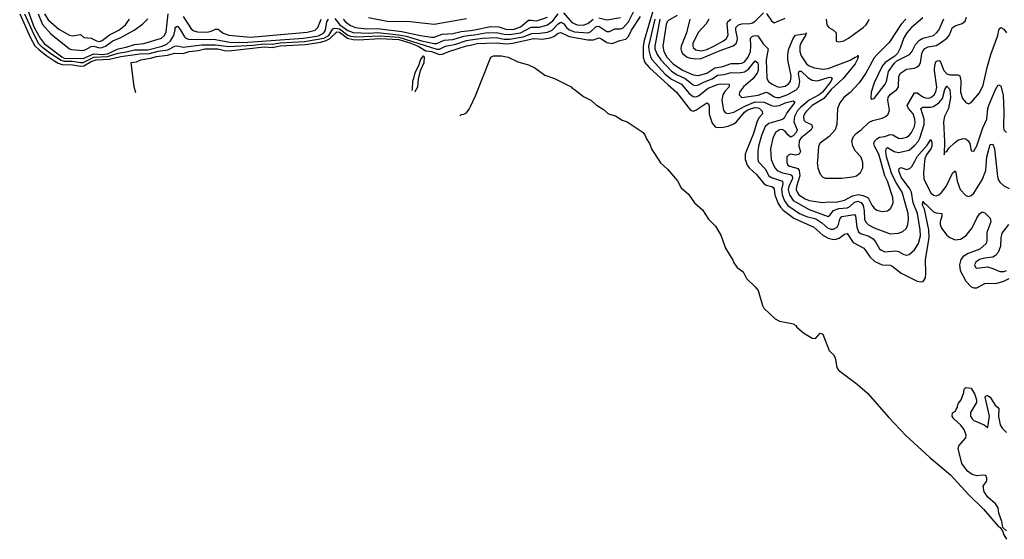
# Model space of a CAD drawing. Header units: inches. Extents: x 1649636 to 1815363, y 506543 to 641975.
# Tile 250 of 256: x 1676660 to 1683955, y 597197 to 601047. Entities that reach past the tile are written whole.
import ezdxf

# ---------------------------------------------------------------- set-up
doc = ezdxf.new("R2010")
doc.units = ezdxf.units.IN
doc.header["$MEASUREMENT"] = 0
for name, color, linetype in [('B6589', 7, 'Continuous'), ('B6670', 7, 'Continuous'), ('B6680', 7, 'Continuous')]:
    doc.layers.add(name, color=color, linetype=linetype)

msp = doc.modelspace()

# ---------------------------------------------------------------- linework, layer by layer
at = {"layer": 'B6589', "color": 5}
for points, elevation in [([(1681399.2, 600000), (1681407.5, 599987.5), (1681459.3, 599939.3), (1681532.6, 599852.6), (1681560.7, 599800.7), (1681614.3, 599754.3), (1681658.7, 599690), (1681718, 599638), (1681762.4, 599570), (1681816.1, 599516.1), (1681853.7, 599450), (1681890, 599353.4), (1681944.1, 599264.1), (1681950, 599246), (1681976, 599210), (1682019.8, 599179.8), (1682044.7, 599130), (1682110, 599066.8), (1682130, 599041), (1682162, 598930), (1682174, 598910), (1682258, 598830), (1682290, 598814), (1682394, 598794), (1682394, 598790), (1682410, 598782), (1682418, 598770), (1682467.1, 598727.1), (1682530, 598686.8), (1682555.1, 598684.9), (1682590, 598724.7), (1682610, 598716), (1682656.3, 598596.3), (1682690, 598562.8), (1682702.8, 598542.8), (1682714.6, 598470), (1682725.7, 598450), (1682865.7, 598345.7), (1682940.7, 598280.7), (1683099.2, 598099.2), (1683225.8, 597965.8), (1683402.8, 597802.8), (1683555.9, 597675.9), (1683690, 597530.2), (1683801.4, 597421.4), (1683910, 597294), (1683924.4, 597284.4), (1683941, 597261), (1683950, 597231.3), (1683970, 597197.3)], 280), ([(1682038.7, 600000), (1682049.7, 599970), (1682064.9, 599950), (1682118.8, 599898.8), (1682170, 599835.3), (1682190, 599821.7), (1682231.2, 599811.2), (1682242.7, 599802.7), (1682250.1, 599790.1), (1682253.9, 599750), (1682276.9, 599690), (1682297.1, 599657.1), (1682316.9, 599636.9), (1682396.4, 599576.4), (1682543, 599510), (1682610.9, 599450.9), (1682650, 599429.1), (1682690, 599418.6), (1682710, 599419.9), (1682731.8, 599428.2), (1682770, 599457.6), (1682790, 599463.9), (1682835, 599395), (1682913.1, 599353.1), (1682930, 599335.4), (1682958.4, 599290), (1682995.5, 599255.5), (1683050, 599231.6), (1683110, 599227.4), (1683122.4, 599222.4), (1683190, 599168.1), (1683310, 599109.2), (1683335.2, 599104.8), (1683352.8, 599107.2), (1683370, 599134.8), (1683373.9, 599170), (1683370.9, 599270), (1683399.1, 599430), (1683395.9, 599490), (1683362.4, 599642.4), (1683348.3, 599671.7), (1683350, 599699.5), (1683362.5, 599682.5), (1683370, 599681.6), (1683430, 599624.6), (1683450, 599616.2), (1683491.1, 599611.1), (1683491.9, 599591.9), (1683480.5, 599550), (1683480.7, 599530), (1683490, 599502.7), (1683530, 599449.4), (1683550, 599432.6), (1683590, 599416.3), (1683630, 599422), (1683671.5, 599448.5), (1683715.8, 599504.2), (1683750, 599577.6), (1683770, 599608.7), (1683790, 599623.7), (1683810, 599617), (1683850, 599576.4), (1683855.8, 599550), (1683824.7, 599470), (1683825.7, 599410), (1683820.5, 599390), (1683773.7, 599346.3), (1683686, 599314), (1683650, 599292.4), (1683633.3, 599270), (1683621.9, 599230), (1683627.7, 599187.7), (1683670, 599109.5), (1683710, 599068.4), (1683730, 599059.3), (1683750, 599059.3), (1683810, 599091.9), (1683830, 599095.7), (1683892, 599092), (1683950, 599110.8), (1683990, 599130.1)], 320), ([(1682131.9, 600000), (1682134.1, 599994.1), (1682182.8, 599942.8), (1682210.1, 599890.1), (1682230, 599878.2), (1682310.6, 599850), (1682315.1, 599830), (1682305.2, 599790), (1682308.8, 599750), (1682325.5, 599705.5), (1682352, 599670), (1682437.5, 599610), (1682490, 599587.9), (1682550, 599573.8), (1682565.8, 599565.8), (1682602.2, 599542.2), (1682644.4, 599504.4), (1682670, 599494.2), (1682690, 599494.2), (1682715.8, 599510), (1682727.2, 599530), (1682736, 599570), (1682750, 599588.9), (1682844.6, 599604.6), (1682853.4, 599593.4), (1682861.4, 599510), (1682875.3, 599475.3), (1682890, 599462.4), (1682950, 599443.6), (1682982.4, 599422.4), (1683001.2, 599401.2), (1683030, 599350.2), (1683040.8, 599340.8), (1683070, 599328), (1683150, 599335), (1683171.5, 599330), (1683210, 599306.7), (1683230, 599303.2), (1683250, 599308.5), (1683290, 599341.1), (1683319.9, 599390), (1683333.4, 599446.6), (1683331.6, 599490), (1683312.2, 599610), (1683279.8, 599690), (1683266.4, 599770), (1683254.2, 599794.2), (1683190, 599880.2), (1683173.5, 599926.5), (1683175.2, 599944.8), (1683190, 599952.6), (1683230, 599936.1), (1683256, 599944), (1683270, 599959.4), (1683291.8, 600000)], 340), ([(1682231.8, 600000), (1682253.4, 599950), (1682270.8, 599930), (1682311.3, 599911.3), (1682370, 599900.5), (1682383.3, 599890), (1682384.8, 599870), (1682357.7, 599810), (1682354.6, 599790), (1682362.5, 599750), (1682390, 599708.6), (1682510, 599639.5), (1682650, 599589.6), (1682662.1, 599597.9), (1682690, 599634.4), (1682730, 599648.7), (1682790, 599653), (1682810, 599661.7), (1682844.9, 599695.1), (1682870, 599702.5), (1682893, 599693), (1682908.2, 599670), (1682916.7, 599630), (1682917.8, 599570), (1682927.7, 599547.7), (1682948.3, 599528.3), (1682990, 599504.6), (1683110, 599459.3), (1683170, 599465.4), (1683202, 599478), (1683230, 599503.1), (1683241.2, 599530), (1683245.4, 599570), (1683241.3, 599610), (1683198.7, 599770), (1683147.7, 599847.7), (1683119.8, 599910), (1683092, 600000)], 360), ([(1682343.3, 600000), (1682342.9, 599990), (1682351.6, 599970), (1682362.4, 599962.4), (1682410.3, 599950.3), (1682423.8, 599943.8), (1682435.8, 599930), (1682438.8, 599890), (1682414.4, 599810), (1682413.4, 599790), (1682419, 599770), (1682431.9, 599750), (1682478.5, 599718.5), (1682510, 599706.2), (1682607.9, 599692.1), (1682650, 599698.7), (1682710, 599694.2), (1682770.4, 599709.6), (1682830, 599742.8), (1682872.8, 599752.8), (1682910, 599744.1), (1682946.3, 599726.3), (1682973.8, 599673.8), (1682990, 599651.2), (1683010, 599636.5), (1683050, 599625), (1683089, 599631), (1683112.4, 599647.6), (1683124.4, 599670), (1683130.5, 599690), (1683129.9, 599730), (1683089.2, 599850), (1683070.6, 599890.6), (1683038.9, 600000)], 380), ([(1682569.5, 600000), (1682568.8, 599990), (1682574.4, 599950), (1682590, 599901.3), (1682610, 599880.2), (1682630, 599872.3), (1682750, 599873), (1682830, 599882.1), (1682859.7, 599890), (1682890, 599914.9), (1682905.8, 599950), (1682907.8, 599990), (1682903.9, 600000)], 420), ([(1683363.4, 600000), (1683356, 599910), (1683358.5, 599870), (1683365, 599850), (1683410, 599763.2), (1683430, 599747.2), (1683450, 599742.7), (1683470, 599750.1), (1683490, 599765.6), (1683523.1, 599810), (1683570, 599910.2), (1683590, 599926), (1683595.8, 599915.8), (1683606.2, 599850), (1683628.9, 599788.9), (1683670, 599745.5), (1683690, 599738), (1683710, 599743.5), (1683730, 599760.6), (1683790, 599860.2), (1683817.8, 599930), (1683822.9, 600000)], 340), ([(1683891.9, 600000), (1683905.2, 599885.2), (1683910, 599863.7), (1683922.4, 599842.4), (1683950, 599815.8), (1683990, 599796.3)], 340), ([(1683986.2, 599530), (1683935.8, 599464.2), (1683927.9, 599430), (1683927.2, 599370), (1683910, 599323.1), (1683890, 599299.3), (1683870, 599286.4), (1683810, 599280.7), (1683770, 599269.8), (1683742.8, 599250), (1683732.9, 599230), (1683741.3, 599210), (1683750, 599204.9), (1683830, 599215.8), (1683870, 599204.7), (1683922.1, 599182.1), (1683950, 599180.8), (1683970, 599187.8)], 340), ([(1683970, 597261.2), (1683944, 597284), (1683937.6, 597330), (1683915.1, 597390), (1683909.5, 597430), (1683890, 597460.9), (1683833.2, 597510), (1683806.6, 597550), (1683797.2, 597590), (1683825.2, 597630), (1683826, 597650), (1683817.2, 597670), (1683792.6, 597672.6), (1683750, 597667.3), (1683717, 597677), (1683683.1, 597703.1), (1683639.5, 597759.5), (1683613.2, 597870), (1683619, 597890), (1683669.2, 597950), (1683672.3, 597970), (1683658.4, 598010), (1683630, 598044.5), (1683581.2, 598090), (1683569.3, 598110), (1683570, 598134), (1683593.6, 598146.4), (1683598, 598162), (1683607.3, 598172.7), (1683607.3, 598187.3), (1683614.6, 598205.4), (1683635.3, 598230), (1683654.6, 598285.4), (1683658, 598310), (1683670, 598322), (1683710, 598318), (1683736.3, 598270), (1683748.2, 598230), (1683748.1, 598211.9), (1683703.8, 598136.2), (1683703.7, 598110), (1683716.4, 598090), (1683730, 598078.7), (1683804.4, 598044.4), (1683830, 598026), (1683832.9, 598027.1), (1683846, 598110), (1683814, 598250), (1683820.2, 598259.8), (1683830, 598262.8), (1683850, 598250.6), (1683886, 598190), (1683913, 598170), (1683912, 598108), (1683925, 598045), (1683940, 598020), (1683970, 597988.9)], 280)]:
    msp.add_lwpolyline(points, dxfattribs=dict(at, elevation=elevation))
at = {"layer": 'B6670', "color": 5}
for points, elevation in [([(1676722.3, 601110), (1676767.2, 600990), (1676810.7, 600910), (1676840.9, 600870), (1676971.2, 600771.2), (1676990, 600763), (1677130, 600758.7), (1677210, 600793.3), (1677270, 600790), (1677310, 600795), (1677390, 600829.9), (1677450, 600842.6), (1677510, 600862.1), (1677579.2, 600870), (1677710.5, 600910), (1677731.6, 600930), (1677744.1, 600955.9), (1677761, 601090)], 380), ([(1676659.9, 601090), (1676738.2, 600918.2), (1676772.9, 600852.9), (1676803.1, 600823.1), (1676859.8, 600779.8), (1676920.4, 600740.4), (1676945.7, 600725.7), (1676975.8, 600715.8), (1677050, 600712), (1677110, 600701.5), (1677135.1, 600704.9), (1677190, 600737.1), (1677227.2, 600750), (1677324.6, 600755.4), (1677410, 600775), (1677550, 600793.8), (1677622.8, 600797.2), (1677686.5, 600813.5), (1677756.4, 600823.6), (1677810, 600849.8), (1677830, 600852.8), (1677870, 600842.4), (1678010, 600860.8), (1678110, 600861.5), (1678210, 600847.1), (1678390, 600858.4), (1678470, 600868.6), (1678530, 600865.8), (1678590, 600875.8), (1678770, 600884.2), (1678913.1, 600910), (1678951, 600930), (1678981.1, 600978.9), (1678995.2, 600984.8), (1679030, 600978.2), (1679090, 600932.4), (1679110, 600925.1), (1679150, 600920.6), (1679330, 600927.6), (1679470, 600917.3), (1679751.3, 600828.7), (1679770, 600829.6), (1679815, 600850), (1679890, 600865.7), (1679970, 600892.2), (1680000, 600896.9)], 340), ([(1676696, 601090), (1676761, 600941), (1676799.9, 600870), (1676819.2, 600850), (1676882.4, 600802.4), (1676966.6, 600746.6), (1676990, 600739.3), (1677050, 600739.7), (1677110, 600729.1), (1677130, 600730.3), (1677210, 600769.9), (1677310, 600775), (1677390, 600799.1), (1677450, 600808), (1677510, 600823.4), (1677610, 600823.4), (1677714.6, 600850), (1677750, 600865.1), (1677777.4, 600890), (1677802.7, 600930), (1677812.9, 600972.9), (1677812.1, 600987.9), (1677822.7, 600997.3), (1677830, 600997.8), (1677850, 600975.1), (1677880.7, 600920.7), (1677890.7, 600910.7), (1677910, 600903.6), (1678110, 600900.3), (1678230, 600878.7), (1678350, 600879.6), (1678763, 600910), (1678872.5, 600927.5), (1678913, 600950), (1678924.9, 600970), (1678934.3, 601030), (1678949, 601051)], 360), ([(1676796.8, 601090), (1676830, 601010.9), (1676890, 600942.3), (1677029.6, 600830), (1677045, 600825), (1677130, 600818.8), (1677150, 600825.3), (1677190, 600849.5), (1677210, 600849.9), (1677250, 600839), (1677270, 600840.1), (1677295.6, 600850), (1677350, 600890), (1677410, 600914), (1677509.2, 600970), (1677570, 601012.5), (1677610, 601053.4)], 420), ([(1676842.8, 601090), (1676870, 601046.4), (1676950, 600977.3), (1677030, 600931.4), (1677052, 600928), (1677110, 600936.3), (1677134.6, 600914.6), (1677190, 600909.1), (1677230, 600890.5), (1677250, 600886.2), (1677270, 600892.5), (1677326, 600934), (1677395.4, 600970), (1677443.2, 601010), (1677472.4, 601050)], 440), ([(1677870.8, 601070), (1677930, 600979.8), (1677950, 600964.4), (1677976.2, 600956.2), (1678050, 600954.8), (1678078.4, 600961.6), (1678110, 600977.5), (1678130, 600977.9), (1678167.6, 600947.6), (1678210, 600931.8), (1678370, 600917), (1678790, 600953.9), (1678849.9, 600970), (1678870, 600988.2), (1678892.4, 601050)], 380), ([(1678994.5, 601054.5), (1679030.7, 601010), (1679090, 600967.7), (1679130, 600951.1), (1679250, 600945.9), (1679310, 600951.5), (1679470, 600935), (1679523.6, 600923.6), (1679635.9, 600890), (1679730.2, 600869.8), (1679750, 600871.5), (1679805, 600895), (1679870, 600901.1), (1679950, 600925.9), (1680000, 600931.3)], 360), ([(1679057.1, 601050), (1679073.2, 601030), (1679110, 601004.4), (1679148.4, 600988.4), (1679230, 600979.9), (1679310, 600982.1), (1679490, 600960), (1679630, 600929.6), (1679710, 600917.1), (1679730, 600917.1), (1679790, 600938.5), (1679870, 600943.5), (1679930, 600959.2), (1680000, 600967.5)], 380), ([(1679244.2, 601064.2), (1679383.1, 601036.9), (1679447.5, 601032.5), (1679530, 601035), (1679730, 601014.1), (1679970, 601054.7)], 420), ([(1677519.7, 600506.1), (1677509.1, 600549.1), (1677485.2, 600730), (1677524.8, 600735.2), (1677557.4, 600750), (1677630, 600761.6), (1677674.6, 600774.6), (1677755.1, 600784.9), (1677810, 600798.8), (1677870, 600796.7), (1677915.8, 600810), (1677982.1, 600817.9), (1678032, 600830), (1678128.2, 600830), (1678178.4, 600818.4), (1678210, 600816.8), (1678470, 600844.8), (1678530, 600841.7), (1678590, 600854), (1678777.4, 600862.6), (1678890, 600880.9), (1678930, 600892.7), (1678955.5, 600904.5), (1679010, 600956), (1679030, 600954), (1679089.4, 600909.4), (1679130, 600900), (1679170, 600898.5), (1679330, 600908.5), (1679470, 600900.1), (1679550, 600876.2), (1679611.8, 600851.8), (1679670, 600816.4), (1679710, 600810.2), (1679770, 600788.9), (1679790, 600790.5), (1679846.6, 600813.4), (1679970, 600852.6), (1680000, 600858.9)], 320), ([(1679650, 600779.9), (1679630, 600753.1), (1679614.6, 600705.4), (1679586.6, 600653.4), (1679578.1, 600610), (1679569.5, 600590), (1679568, 600532), (1679564.9, 600522.5)], 320), ([(1679588.4, 600513.3), (1679590, 600514.7), (1679610.1, 600549.9), (1679614.3, 600605.7), (1679628.5, 600671.5), (1679655.4, 600730), (1679659.2, 600770), (1679650, 600779.9)], 320), ([(1679921.3, 600335.3), (1679930, 600344), (1679950, 600346.8), (1679970, 600357.3), (1679990, 600382.8), (1680000, 600404.4)], 280)]:
    msp.add_lwpolyline(points, dxfattribs=dict(at, elevation=elevation))
at = {"layer": 'B6680', "color": 5}
for points, elevation in [([(1680000, 600896.9), (1680090, 600910.9), (1680190, 600914.2), (1680250, 600903.1), (1680290, 600902.1), (1680390, 600920.8), (1680454.3, 600945.7), (1680513.6, 600946.4), (1680570, 600953.6), (1680604.5, 600970), (1680650, 601015.3), (1680670, 601028.4), (1680690, 601019.4), (1680709.9, 600989.9), (1680730, 600970.7), (1680770, 600957.9), (1680870, 600950.1), (1680890, 600955.8), (1680930, 600997.5), (1680950, 600998.6), (1681010, 600959.3), (1681030, 600959.2), (1681070, 600979.7), (1681110, 600979), (1681130, 600986.1), (1681170.2, 601030), (1681211, 601109)], 340), ([(1680690, 601097.8), (1680750, 601025.7), (1680790, 601008.5), (1680834.2, 601005.8), (1680870, 601019.3), (1680909.1, 601050.9)], 360), ([(1681350.3, 601110), (1681287, 600893), (1681278.7, 600850), (1681278.1, 600770), (1681292.4, 600730), (1681326.8, 600690), (1681463.2, 600563.2), (1681527.3, 600510), (1681630, 600376), (1681650, 600369.6), (1681670, 600377.1), (1681750, 600431.5), (1681762.7, 600422.7), (1681767.2, 600407.2), (1681769.1, 600350), (1681777, 600316.9), (1681790, 600279.6), (1681812.8, 600252.8), (1681830, 600247.2), (1681870.8, 600250.8), (1681910, 600258.4), (1681950, 600274.7), (1681970, 600290.1), (1682030, 600361.5), (1682050, 600376.6), (1682081.3, 600390), (1682110, 600396.2), (1682130, 600394.9), (1682141.7, 600390), (1682161.5, 600370), (1682163, 600350), (1682138.1, 600321.9), (1682123.7, 600296.3), (1682095.7, 600204.3), (1682042, 600070), (1682036, 600050), (1682035, 600010), (1682038.7, 600000)], 320), ([(1681624.8, 601050), (1681599.3, 600950), (1681560.1, 600850), (1681557.4, 600830), (1681562.4, 600810), (1681573.4, 600793.4), (1681605, 600770), (1681630, 600761.7), (1681670, 600755.9), (1681710, 600758.2), (1681850, 600817.8), (1681947, 600853), (1681967.2, 600870), (1681975.6, 600890), (1681976.9, 600910), (1681965.4, 600970), (1681966, 600990), (1681984.3, 601010), (1682010, 601015.6), (1682070, 601018.6), (1682090, 601024.3), (1682110, 601036.8), (1682170, 601097.7)], 420), ([(1682193.8, 601093.8), (1682230, 601039.4), (1682250, 601024.3), (1682330, 601059)], 420), ([(1680000, 600931.3), (1680030, 600934.5), (1680109.8, 600949.8), (1680190, 600952.7), (1680250, 600939.3), (1680290, 600936.1), (1680370, 600949.4), (1680450, 600990.3), (1680510, 600991), (1680570, 601008.6), (1680610, 601037.3), (1680650, 601089.2)], 360), ([(1680000, 600858.9), (1680049.3, 600869.3), (1680190, 600875.5), (1680270, 600868.5), (1680310, 600871.8), (1680470, 600906.7), (1680530, 600903.5), (1680590, 600911.8), (1680617.8, 600922.2), (1680650, 600946.7), (1680670, 600951.1), (1680730, 600922.4), (1680870, 600898.3), (1680910, 600897.8), (1680950, 600911.6), (1680970, 600904.1), (1681010, 600877.1), (1681050, 600870.1), (1681106.7, 600893.3), (1681150, 600903.5), (1681170, 600922.2), (1681192.4, 600970), (1681260.3, 601070)], 320), ([(1680000, 600967.5), (1680029, 600971), (1680150, 600996), (1680210, 600993), (1680270, 600973.9), (1680323.7, 600976.3), (1680370, 600993.1), (1680430, 601042.7), (1680450, 601044.4), (1680490, 601038.3), (1680570, 601064.8)], 380), ([(1680950, 601061), (1681010, 601044.8), (1681110, 601063.9)], 360), ([(1681364.8, 601050), (1681319.8, 600850), (1681320.5, 600820.5), (1681332.5, 600772.5), (1681345.4, 600750), (1681443.3, 600643.3), (1681490, 600607.1), (1681562.4, 600570), (1681619.1, 600499.1), (1681650, 600477.5), (1681670, 600475.7), (1681690, 600482.4), (1681761.5, 600538.5), (1681830, 600566.5), (1681850, 600571.6), (1681916, 600570), (1681916.8, 600550), (1681884.6, 600515.4), (1681868.2, 600490), (1681860.8, 600450), (1681875, 600375), (1681890, 600357.6), (1681910, 600350.7), (1681950, 600360.9), (1682032.7, 600407.3), (1682110, 600437.6), (1682176.2, 600436.2), (1682230, 600410.5), (1682250, 600406.5), (1682290, 600412.1), (1682330.1, 600430.1), (1682390, 600446.5), (1682399.3, 600439.3), (1682400.6, 600430), (1682343.6, 600356.4), (1682323.7, 600316.3), (1682312.2, 600307.8), (1682210, 600278.9), (1682184.1, 600255.9), (1682155.7, 600190), (1682133.8, 600110), (1682128.8, 600070), (1682128.1, 600010), (1682131.9, 600000)], 340), ([(1681402.6, 601050), (1681364.6, 600850), (1681365, 600830), (1681381.7, 600790), (1681409.1, 600750), (1681490, 600666.3), (1681530, 600639.4), (1681591.4, 600611.4), (1681650, 600564), (1681670, 600559.7), (1681690, 600563.4), (1681732.9, 600587.1), (1681790, 600609.2), (1681830, 600636.5), (1681878.6, 600641.4), (1681930, 600655.6), (1681990, 600652.8), (1682030, 600660.7), (1682059.9, 600680.1), (1682110, 600741), (1682128.2, 600728.3), (1682132.1, 600712.1), (1682130.4, 600670), (1682123.2, 600650), (1682092, 600608), (1682023.1, 600550), (1681991.8, 600510), (1681989.4, 600489.4), (1682011.1, 600471.1), (1682131.5, 600488.5), (1682190, 600509.3), (1682210, 600502.7), (1682250, 600476.1), (1682270, 600469.4), (1682290, 600471.1), (1682350, 600491.6), (1682413.3, 600526.7), (1682432.7, 600550), (1682440.9, 600590), (1682430.8, 600649.2), (1682434.2, 600665.8), (1682450, 600664.8), (1682499, 600619), (1682530, 600597.8), (1682570, 600595), (1682650, 600618.9), (1682670, 600622.3), (1682677.3, 600617.3), (1682679.5, 600610), (1682670.1, 600590), (1682607.2, 600510), (1682583.6, 600490), (1682510, 600449.7), (1682443.6, 600396.4), (1682420.3, 600370), (1682400.4, 600330), (1682395.4, 600290), (1682420.8, 600230), (1682411.5, 600210), (1682390, 600187.5), (1682370, 600177), (1682350, 600193.6), (1682330, 600220.4), (1682310, 600232.4), (1682290, 600231.7), (1682258.7, 600210), (1682240.4, 600170), (1682222.9, 600090), (1682227.5, 600010), (1682231.8, 600000)], 360), ([(1681530, 601077.8), (1681470, 601043.4), (1681455.7, 601030), (1681448.5, 601011.5), (1681424.3, 600850), (1681431.6, 600810), (1681454.1, 600770), (1681500.8, 600720.8), (1681570, 600674), (1681650, 600638.3), (1681690, 600634.3), (1681750, 600651), (1681810, 600691.2), (1681870, 600699.7), (1681930, 600722.7), (1681990, 600721.9), (1682010, 600725.2), (1682030, 600735.6), (1682057.5, 600770), (1682073.5, 600810), (1682077.2, 600850), (1682074.8, 600910), (1682090, 600924), (1682110, 600930.1), (1682127.7, 600927.7), (1682167.3, 600867.3), (1682206.1, 600830), (1682190.1, 600750), (1682195.9, 600610), (1682208.4, 600590), (1682234.6, 600570), (1682270, 600551.4), (1682290, 600547.2), (1682330, 600553.8), (1682354.5, 600570), (1682370.3, 600590), (1682376, 600630), (1682350.9, 600750), (1682349.7, 600790), (1682359.2, 600830), (1682390, 600908), (1682407.8, 600932.2), (1682470, 600943.2), (1682479.2, 600940.8), (1682490.3, 600950), (1682481.3, 600938.7), (1682485.2, 600930), (1682476.6, 600923.4), (1682446.4, 600873.6), (1682440.2, 600850), (1682439.4, 600810), (1682450, 600780.1), (1682490, 600720.6), (1682510, 600705.3), (1682549, 600689), (1682610, 600679.5), (1682650, 600685.4), (1682813.3, 600746.7), (1682850, 600770.1), (1682866.3, 600773.7), (1682870, 600783), (1682873.2, 600773.2), (1682870, 600758.4), (1682850, 600719), (1682760.9, 600610), (1682672.2, 600530), (1682617.2, 600462.8), (1682530, 600410.2), (1682488.5, 600370), (1682474.4, 600350), (1682466.5, 600330), (1682470, 600302.2), (1682480.6, 600290), (1682526.2, 600270), (1682534.6, 600250), (1682524.2, 600230), (1682448.6, 600171.4), (1682434.4, 600150), (1682432.8, 600110), (1682445.2, 600070), (1682435.7, 600050), (1682410, 600044.3), (1682370, 600049.9), (1682355.8, 600044.2), (1682344.6, 600030), (1682343.3, 600000)], 380), ([(1681765.2, 601050), (1681745, 601015), (1681686.9, 600953.1), (1681647.4, 600870), (1681646, 600850), (1681650, 600840.8), (1681670, 600823), (1681710, 600816.9), (1681750, 600826.2), (1681802.2, 600850), (1681874.5, 600890), (1681894.4, 600905.6), (1681907.9, 600932.1), (1681902.5, 601017.5), (1681907.4, 601032.6), (1681928.3, 601051.7)], 440), ([(1683225.8, 601050), (1683190, 601013.1), (1683102.7, 600877.3), (1683012.1, 600790), (1682990, 600763.2), (1682929.4, 600650.6), (1682880.2, 600579.8), (1682813.1, 600506.9), (1682765.3, 600470), (1682735.7, 600430), (1682719.2, 600390), (1682713.4, 600270), (1682702.8, 600230), (1682658.1, 600181.9), (1682590, 600133.1), (1682577, 600110), (1682569.5, 600000)], 420), ([(1682635.7, 601050), (1682638.7, 601010), (1682653.7, 600990), (1682689.7, 600969.7), (1682709.4, 600950), (1682708, 600888), (1682730, 600882.3), (1682765.6, 600890), (1682801.1, 600910), (1682908.5, 600990), (1682931, 601010), (1682947.1, 601032.9), (1682953.1, 601050)], 420), ([(1682903.9, 600000), (1682892, 600030), (1682853.1, 600073.1), (1682832.5, 600110), (1682826.2, 600150), (1682837.9, 600182.1), (1682856.7, 600203.3), (1682893.2, 600230), (1682952.7, 600287.3), (1682980, 600300), (1683050, 600317.1), (1683075.4, 600330), (1683093.5, 600346.5), (1683103.3, 600376.7), (1683091.1, 600450), (1683094.9, 600470), (1683110, 600492.7), (1683158.3, 600530), (1683169.9, 600550), (1683172.1, 600627.9), (1683185.7, 600650), (1683230, 600679.6), (1683290, 600688.3), (1683310, 600696.6), (1683324, 600710), (1683333, 600727), (1683343.8, 600796.2), (1683350, 600813.4), (1683365.9, 600834.1), (1683390, 600844.7), (1683450, 600856.6), (1683490, 600879.6), (1683528.6, 600910), (1683545.5, 600930), (1683571.4, 600988.6), (1683590, 601002), (1683641.6, 601018.4), (1683664.6, 601035.4), (1683674.3, 601065.7)], 420), ([(1683350, 601061.7), (1683267.2, 600990), (1683232.8, 600950), (1683210, 600913.7), (1683184, 600836), (1683162.8, 600797.2), (1683143.7, 600776.3), (1683072, 600730), (1683050, 600702), (1682990, 600579.6), (1682968.8, 600508.8), (1682965.7, 600465.7), (1682970, 600458.8), (1682990, 600462), (1683072.1, 600570), (1683082, 600590), (1683096.6, 600663.4), (1683137.7, 600722.3), (1683158.9, 600741.1), (1683252, 600788), (1683270, 600808.9), (1683296.9, 600863.1), (1683325.3, 600894.7), (1683351.1, 600908.9), (1683430, 600929.4), (1683453.5, 600950), (1683470, 600970.3), (1683506.1, 601053.9)], 440), ([(1683038.9, 600000), (1683024.4, 600050), (1682992.1, 600110), (1682987.7, 600130), (1682996.3, 600150), (1683010, 600165.2), (1683030, 600175.5), (1683070, 600180.8), (1683110, 600197.5), (1683130, 600193.2), (1683170, 600168), (1683190, 600167.8), (1683230, 600177.7), (1683250, 600189.5), (1683268.1, 600210), (1683290, 600255.3), (1683294.5, 600285.5), (1683292.7, 600310), (1683280.3, 600350), (1683245.1, 600390), (1683234.5, 600410), (1683290, 600504.6), (1683310, 600505.1), (1683350, 600475.6), (1683370, 600467.1), (1683390, 600465.3), (1683410, 600470.1), (1683435.9, 600490), (1683448.5, 600511.5), (1683453.7, 600546.3), (1683437.2, 600670), (1683439.5, 600710), (1683450, 600739.4), (1683470, 600745.2), (1683478.9, 600738.9), (1683507.5, 600670), (1683530, 600646.6), (1683550, 600638.6), (1683610, 600639.1), (1683625.6, 600630), (1683633.4, 600593.4), (1683630.1, 600510), (1683644.2, 600464.2), (1683670, 600432.2), (1683690, 600424.4), (1683710, 600434), (1683770, 600505.5), (1683799.3, 600560.7), (1683827.8, 600692.2), (1683855.2, 600790), (1683906, 600930), (1683913.3, 600970), (1683918.5, 600981.5), (1683930, 600990.2), (1683950, 600977.5), (1683970, 600948.8)], 380), ([(1680000, 600404.4), (1680036.6, 600483.4), (1680149.7, 600770), (1680170, 600778.5), (1680190, 600780.2), (1680230, 600779.2), (1680279.1, 600770), (1680350, 600735.5), (1680430, 600711.7), (1680477.1, 600690), (1680550, 600637.1), (1680621, 600610), (1680744.7, 600550), (1680755.9, 600535.9), (1680770.8, 600530), (1680837.3, 600477.3), (1680890.8, 600450), (1680934, 600414), (1680990, 600379.1), (1681015.3, 600355.3), (1681030, 600346.8), (1681074.6, 600334.6), (1681123.4, 600303.4), (1681161, 600290), (1681279.5, 600210), (1681294.9, 600190), (1681303.9, 600163.9), (1681325.7, 600130), (1681344, 600084), (1681399.2, 600000)], 280), ([(1683092, 600000), (1683082.7, 600030), (1683077.3, 600070), (1683079.4, 600090), (1683090, 600101), (1683138.5, 600070), (1683170, 600063.1), (1683250, 600080.8), (1683290, 600115.2), (1683315.3, 600144.7), (1683329.9, 600170), (1683362.2, 600270), (1683360.1, 600310), (1683336.2, 600390), (1683350, 600399.1), (1683410, 600398.8), (1683430, 600404), (1683470.2, 600429.8), (1683496.3, 600463.7), (1683514.6, 600530), (1683530, 600553.5), (1683550.8, 600530.8), (1683555.3, 600470), (1683541, 600390), (1683512.1, 600330), (1683503, 600290), (1683512.2, 600147.8), (1683508.4, 600048.4), (1683510, 600044.7), (1683513.6, 600066.4), (1683530, 600070.7), (1683544.7, 600095.3), (1683584.9, 600135.1), (1683610, 600153.4), (1683650, 600167.6), (1683670, 600164.7), (1683687.6, 600150), (1683698.5, 600130), (1683710, 600076), (1683730, 600073.4), (1683750, 600113), (1683794.9, 600245.1), (1683824.5, 600310), (1683833.9, 600390), (1683841.6, 600418.4), (1683890, 600530.3), (1683910, 600563.1), (1683930, 600558), (1683945.9, 600485.9), (1683950.5, 600370), (1683948.5, 600250), (1683952.1, 600232.1), (1683970.1, 600210.1)], 360), ([(1683291.8, 600000), (1683310, 600033.9), (1683382.1, 600117.9), (1683410, 600159.5), (1683418.7, 600138.7), (1683416.9, 600110), (1683410.1, 600090), (1683377, 600043), (1683364.7, 600015.3), (1683363.4, 600000)], 340), ([(1683822.9, 600000), (1683825.1, 600030), (1683850, 600123), (1683870, 600124.4), (1683881.5, 600090), (1683891.9, 600000)], 340)]:
    msp.add_lwpolyline(points, dxfattribs=dict(at, elevation=elevation))

doc.saveas('drawing.dxf')
